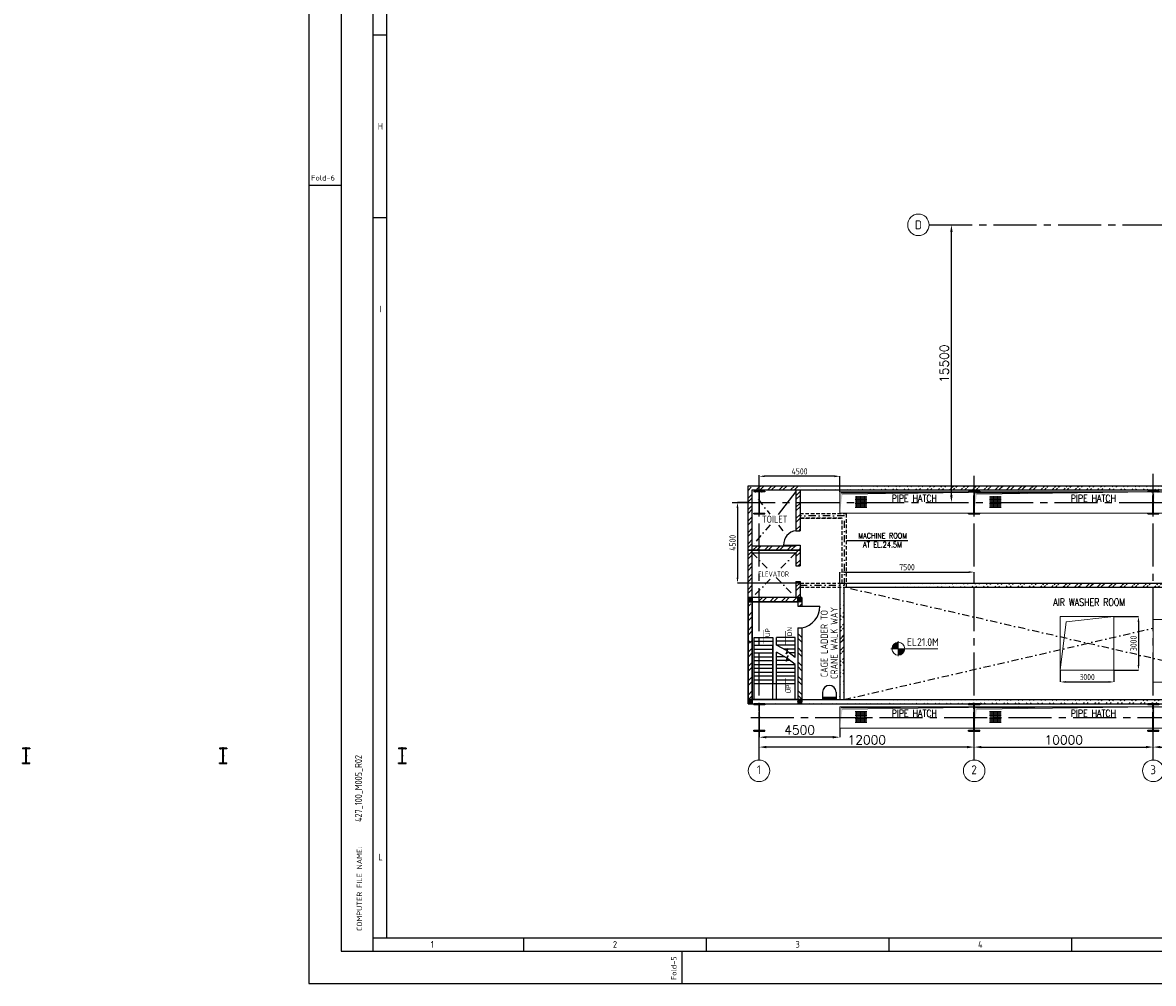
# Model space of a CAD drawing. Extents: x -287416 to 4934791, y -504132 to 1826789.
# Tile 39 of 132: x -51076 to 12071, y -183409 to -129775. Entities that reach past the tile are written whole.
import ezdxf
from ezdxf.enums import TextEntityAlignment as Align

# ---------------------------------------------------------------- set-up
doc = ezdxf.new("R2010")
doc.units = 0
doc.header["$LTSCALE"] = 800
doc.header["$MEASUREMENT"] = 0
for name, pattern in [('CENTER', [2, 1.25, -0.25, 0.25, -0.25]), ('CENTER2', [1.125, 0.75, -0.125, 0.125, -0.125]), ('CONTINOUS', [0]), ('DASHDOT', [1, 0.5, -0.25, 0, -0.25]), ('HIDDEN', [0.375, 0.25, -0.125])]:
    doc.linetypes.add(name, pattern=pattern)
doc.layers.get('0').update_dxf_attribs({"linetype": 'CONTINUOUS'})
doc.layers.get('DEFPOINTS').update_dxf_attribs({"linetype": 'CONTINUOUS'})
for name, color, linetype in [('CENTER', 2, 'CENTER'), ('COL', 1, 'CENTER'), ('EQP0', 1, 'CONTINUOUS'), ('FORMAT', 7, 'CONTINUOUS'), ('GRID', 8, 'CENTER'), ('HATCH', 9, 'CONTINUOUS'), ('REV3', 2, 'CONTINUOUS'), ('WALL', 6, 'CONTINUOUS')]:
    doc.layers.add(name, color=color, linetype=linetype)
for name, color, linetype, lineweight in [('DIM', 4, 'CONTINUOUS', 15), ('PIPE OPENING HATCH', 7, 'CONTINUOUS', 13), ('T', 3, 'CONTINUOUS', 15), ('TEXT', 3, 'CONTINUOUS', 15)]:
    doc.layers.add(name, color=color, linetype=linetype, lineweight=lineweight)
doc.styles.add('HTX11', font='O8111901')
doc.styles.add('ROMANC', font='romanc')
doc.styles.add('ROMANS', font='ISO9.shx', dxfattribs={"width": 0.8})
doc.styles.add('S1', font='SIMPLEX.SHX', dxfattribs={"height": 200})
doc.styles.add('S3', font='ROMANS1.SHX', dxfattribs={"width": 0.8})
doc.styles.get("Standard").update_dxf_attribs({"font": 'ISO9'})
doc.dimstyles.get("Standard").update_dxf_attribs({"dimtxt": 0.18, "dimasz": 0.18, "dimexe": 0.18, "dimexo": 0.0625, "dimgap": 0.09, "dimtad": 0, "dimtih": 1, "dimtoh": 1, "dimdec": 4, "dimzin": 0, "dimdsep": 46, "dimtxsty": 'Standard', "dimcen": 0.09, "dimadec": 0, "dimazin": 0, "dimtfac": 1, "dimtdec": 4, "dimtofl": 0, "dimtmove": 0, "dimatfit": 3, "dimfxl": 1, "dimtolj": 1, "dimtzin": 0, "dimarcsym": 0})
doc.dimstyles.new('STANDARD$0', dxfattribs={"dimtxt": 250, "dimasz": 200, "dimexe": 0, "dimexo": 0, "dimgap": 100, "dimtad": 1, "dimdec": 0, "dimzin": 0, "dimdsep": 46, "dimtxsty": 'S1', "dimcen": 0, "dimadec": 0, "dimazin": 0, "dimtfac": 1, "dimtdec": 0, "dimtmove": 2, "dimatfit": 3, "dimfxl": 1, "dimtolj": 1, "dimtzin": 0, "dimarcsym": 0})
pattern_1 = [(45, (-25068.97, -292027.9), (-318.198, 318.198), []), (45, (-24856.84, -292027.9), (-318.198, 318.198), [])]
pattern_2 = [(45, (-124552.498, -214992.06), (22.097087, -22.097087), [])]
pattern_3 = [(45, (-121772.498, -214992.06), (22.097087, -22.097087), [])]
pattern_4 = [(45, (-121772.507, -220682.827), (22.097087, -22.097087), [])]
pattern_5 = [(45, (-124552.507, -220682.827), (22.097087, -22.097087), [])]

# ---------------------------------------------------------------- blocks, each defined once
blk = doc.blocks.new('*D590')
at = {"layer": 'DEFPOINTS', "color": 0, "linetype": 'Continuous', "transparency": 16777216}
for p in [(793, -141064), (793, -141064), (793, -156564)]:
    blk.add_point(p, dxfattribs=at)
at = {"layer": 'DIM', "color": 4, "linetype": 'Continuous', "lineweight": -2, "transparency": 16777216}
blk.add_line((793, -156164), (793, -141464), dxfattribs=at)
at = {"layer": 'DIM', "color": 4, "linetype": 'Continuous', "transparency": 16777216}
for points in [[(726, -141464), (859, -141464), (793, -141064)], [(726, -156164), (859, -156164), (793, -156564)]]:
    blk.add_solid(points, dxfattribs=at)
at = {"layer": 'DIM', "linetype": 'Continuous', "transparency": 16777216, "insert": (393, -148814), "char_height": 500, "attachment_point": 5, "rotation": 90, "style": 'ROMANC'}
blk.add_mtext('\\A1;15500', dxfattribs=at)
blk = doc.blocks.new('*D595')
at = {"layer": 'DEFPOINTS', "color": 0, "linetype": 'Continuous', "transparency": 16777216}
for p in [(12063, -170218), (22063, -170218), (22063, -170218)]:
    blk.add_point(p, dxfattribs=at)
at = {"layer": 'DIM', "color": 4, "linetype": 'Continuous', "lineweight": -2, "transparency": 16777216}
blk.add_line((12463, -170218), (21663, -170218), dxfattribs=at)
at = {"layer": 'DIM', "color": 4, "linetype": 'Continuous', "transparency": 16777216}
for points in [[(12463, -170151), (12463, -170284), (12063, -170218)], [(21663, -170151), (21663, -170284), (22063, -170218)]]:
    blk.add_solid(points, dxfattribs=at)
at = {"layer": 'DIM', "linetype": 'Continuous', "transparency": 16777216, "insert": (17063, -169818), "char_height": 500, "attachment_point": 5, "style": 'ROMANC'}
blk.add_mtext('\\A1;10000', dxfattribs=at)
blk = doc.blocks.new('*D596')
at = {"layer": 'DEFPOINTS', "color": 0, "linetype": 'Continuous', "transparency": 16777216}
for p in [(2063, -170218), (12063, -170218), (12063, -170218)]:
    blk.add_point(p, dxfattribs=at)
at = {"layer": 'DIM', "color": 4, "linetype": 'Continuous', "lineweight": -2, "transparency": 16777216}
blk.add_line((2463, -170218), (11663, -170218), dxfattribs=at)
at = {"layer": 'DIM', "color": 4, "linetype": 'Continuous', "transparency": 16777216}
for points in [[(2463, -170151), (2463, -170284), (2063, -170218)], [(11663, -170151), (11663, -170284), (12063, -170218)]]:
    blk.add_solid(points, dxfattribs=at)
at = {"layer": 'DIM', "linetype": 'Continuous', "transparency": 16777216, "insert": (7063, -169818), "char_height": 500, "attachment_point": 5, "style": 'ROMANC'}
blk.add_mtext('\\A1;10000', dxfattribs=at)
blk = doc.blocks.new('*D597')
at = {"layer": 'DEFPOINTS', "color": 0, "linetype": 'Continuous', "transparency": 16777216}
for p in [(-9937, -170218), (-9937, -170218), (2063, -170218)]:
    blk.add_point(p, dxfattribs=at)
at = {"layer": 'DIM', "color": 4, "linetype": 'Continuous', "lineweight": -2, "transparency": 16777216}
blk.add_line((1663, -170218), (-9537, -170218), dxfattribs=at)
at = {"layer": 'DIM', "color": 4, "linetype": 'Continuous', "transparency": 16777216}
for points in [[(-9537, -170151), (-9537, -170284), (-9937, -170218)], [(1663, -170151), (1663, -170284), (2063, -170218)]]:
    blk.add_solid(points, dxfattribs=at)
at = {"layer": 'DIM', "linetype": 'Continuous', "transparency": 16777216, "insert": (-3937, -169818), "char_height": 500, "attachment_point": 5, "style": 'ROMANC'}
blk.add_mtext('\\A1;12000', dxfattribs=at)
blk = doc.blocks.new('A$C1C927E47')
at = {"layer": 'COL'}
h = blk.add_hatch(dxfattribs=at)
h.set_pattern_fill('ANSI31', color=256, scale=100, style=0)
h.paths.add_polyline_path([(16, 0), (0, 0), (0, -710), (16, -710)])
h.paths.add_polyline_path([(16, 710), (0, 710), (0, 0), (16, 0)])
h.paths.add_polyline_path([(0, 710), (-16, 710), (-16, 0), (0, 0)])
h.paths.add_polyline_path([(0, 0), (-16, 0), (-16, -710), (0, -710)])
h.paths.add_polyline_path([(-310, -710), (-310, -760), (0, -760), (0, -710)])
h.paths.add_polyline_path([(310, -760), (310, -710), (0, -710), (0, -760)])
h.paths.add_polyline_path([(310, 710), (310, 760), (0, 760), (0, 710)])
h.paths.add_polyline_path([(-310, 760), (-310, 710), (0, 710), (0, 760)])
for p, q in [((310, 760), (-310, 760)), ((-310, 760), (-310, 710)), ((310, 710), (-310, 710)), ((-16, -710), (-16, 710)), ((16, -710), (16, 710)), ((310, 760), (310, 710)), ((-310, -710), (310, -710)), ((-310, -760), (-310, -710)), ((-310, -760), (310, -760)), ((310, -760), (310, -710))]:
    blk.add_line(p, q, dxfattribs=at)
at = {"layer": 'COL', "color": 2}
for p, q in [((0, -792), (0, 792)), ((44, 0), (-44, 0)), ((44, 0), (-44, 0))]:
    blk.add_line(p, q, dxfattribs=at)
blk = doc.blocks.new('A$C14326149')
at = {"layer": 'COL'}
h = blk.add_hatch(dxfattribs=at)
h.set_pattern_fill('ANSI31', color=256, scale=100, style=0)
h.paths.add_polyline_path([(310, 640), (0, 640), (0, 600), (310, 600)])
h.paths.add_polyline_path([(0, 600), (0, 640), (-310, 640), (-310, 600)])
h.paths.add_polyline_path([(0, -640), (0, -600), (-310, -600), (-310, -640)])
h.paths.add_polyline_path([(0, -600), (0, -640), (310, -640), (310, -600)])
h.paths.add_polyline_path([(-16, 0), (0, 0), (0, 600), (-16, 600)])
h.paths.add_polyline_path([(0, 0), (16, 0), (16, 600), (0, 600)])
h.paths.add_polyline_path([(16, 0), (0, 0), (0, -600), (16, -600)])
h.paths.add_polyline_path([(-16, -600), (0, -600), (0, 0), (-16, 0)])
for p, q in [((310, 640), (-310, 640)), ((-310, 640), (-310, 600)), ((310, 640), (310, 600)), ((310, 600), (-310, 600)), ((-16, -600), (-16, 600)), ((16, -600), (16, 600)), ((-310, -600), (310, -600)), ((-310, -640), (-310, -600)), ((310, -640), (310, -600)), ((-310, -640), (310, -640))]:
    blk.add_line(p, q, dxfattribs=at)
at = {"layer": 'COL', "color": 2}
for p, q in [((0, -672), (0, 672)), ((44, 0), (-44, 0))]:
    blk.add_line(p, q, dxfattribs=at)
blk = doc.blocks.new('*D624')
at = {"layer": 'DEFPOINTS', "color": 0, "transparency": 16777216}
for p in [(2063, -160448), (-5437, -161064), (2063, -161064)]:
    blk.add_point(p, dxfattribs=at)
at = {"layer": 'DIM', "color": 9, "lineweight": -2, "transparency": 16777216}
for p, q in [((-5437, -161064), (-5437, -160448)), ((-5137, -160448), (1763, -160448)), ((2063, -161064), (2063, -160448))]:
    blk.add_line(p, q, dxfattribs=at)
at = {"layer": 'DIM', "color": 9, "transparency": 16777216}
for points in [[(-5137, -160398), (-5137, -160498), (-5437, -160448)], [(1763, -160398), (1763, -160498), (2063, -160448)]]:
    blk.add_solid(points, dxfattribs=at)
at = {"layer": 'DIM', "transparency": 16777216, "insert": (-1687, -160173), "char_height": 350, "attachment_point": 5, "style": 'ROMANS'}
blk.add_mtext('\\A1;7500', dxfattribs=at)
blk = doc.blocks.new('*X7')
at = {"color": 0}
for p, q in [((36183, 29400), (36330, 29400)), ((36226, 29425), (36330, 29425)), ((36080, 29200), (36330, 29200)), ((36081, 29225), (36330, 29225)), ((36085, 29250), (36330, 29250)), ((36092, 29275), (36330, 29275)), ((36102, 29300), (36330, 29300)), ((36115, 29325), (36330, 29325)), ((36132, 29350), (36330, 29350)), ((36154, 29375), (36330, 29375))]:
    blk.add_line(p, q, dxfattribs=at)
blk = doc.blocks.new('LL')
for p, q in [((-1136, 0), (-711, 0)), ((-711, 0), (-711, 423)), ((1493, 0), (-711, 0)), ((-711, 0), (-711, -418))]:
    blk.add_line(p, q)
for start, end in [(90, 180), (180, 270), (0, 90), (270, 0)]:
    blk.add_arc((-711, 0), 360, start, end)
at = {"xscale": 1.440000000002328, "yscale": 1.440000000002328, "zscale": 1.440000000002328}
blk.add_blockref('*X7', (-53026, -42044), dxfattribs=at)
at = {"xscale": 1.440000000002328, "yscale": 1.440000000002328, "zscale": 1.440000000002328, "rotation": 180}
blk.add_blockref('*X7', (51604, 42044), dxfattribs=at)
at = {"flags": 4}
blk.add_attdef('LEVEL', (-222, 154), '', height=432, dxfattribs=at)
blk = doc.blocks.new('*D709')
at = {"layer": 'DEFPOINTS', "color": 0, "transparency": 16777216}
for p in [(6871, -165929), (9871, -165929), (9871, -166582)]:
    blk.add_point(p, dxfattribs=at)
at = {"layer": 'DIM', "color": 9, "lineweight": -2, "transparency": 16777216}
for p, q in [((6871, -165929), (6871, -166582)), ((9871, -165929), (9871, -166582)), ((7171, -166582), (9571, -166582))]:
    blk.add_line(p, q, dxfattribs=at)
at = {"layer": 'DIM', "color": 9, "transparency": 16777216}
for points in [[(7171, -166532), (7171, -166632), (6871, -166582)], [(9571, -166532), (9571, -166632), (9871, -166582)]]:
    blk.add_solid(points, dxfattribs=at)
at = {"layer": 'DIM', "transparency": 16777216, "insert": (8371, -166307), "char_height": 350, "attachment_point": 5, "style": 'ROMANS'}
blk.add_mtext('\\A1;3000', dxfattribs=at)
blk = doc.blocks.new('*D710')
at = {"layer": 'DEFPOINTS', "color": 0, "transparency": 16777216}
for p in [(9871, -162929), (9871, -165929), (11239, -165929)]:
    blk.add_point(p, dxfattribs=at)
at = {"layer": 'DIM', "color": 9, "lineweight": -2, "transparency": 16777216}
for p, q in [((9871, -162929), (11239, -162929)), ((11239, -163229), (11239, -165629)), ((9871, -165929), (11239, -165929))]:
    blk.add_line(p, q, dxfattribs=at)
at = {"layer": 'DIM', "color": 9, "transparency": 16777216}
for points in [[(11189, -163229), (11289, -163229), (11239, -162929)], [(11189, -165629), (11289, -165629), (11239, -165929)]]:
    blk.add_solid(points, dxfattribs=at)
at = {"layer": 'DIM', "transparency": 16777216, "insert": (10964, -164429), "char_height": 350, "attachment_point": 5, "rotation": 90, "style": 'ROMANS'}
blk.add_mtext('\\A1;3000', dxfattribs=at)
blk = doc.blocks.new('*D711')
at = {"layer": 'DEFPOINTS', "color": 0, "transparency": 16777216}
for p in [(-10567, -156564), (-11154, -161064), (-7657, -161064)]:
    blk.add_point(p, dxfattribs=at)
at = {"layer": 'DIM', "color": 9, "lineweight": -2, "transparency": 16777216}
for p, q in [((-10567, -156564), (-11154, -156564)), ((-11154, -156864), (-11154, -160764)), ((-7657, -161064), (-11154, -161064))]:
    blk.add_line(p, q, dxfattribs=at)
at = {"layer": 'DIM', "color": 9, "transparency": 16777216}
for points in [[(-11204, -156864), (-11104, -156864), (-11154, -156564)], [(-11204, -160764), (-11104, -160764), (-11154, -161064)]]:
    blk.add_solid(points, dxfattribs=at)
at = {"layer": 'DIM', "transparency": 16777216, "insert": (-11429, -158814), "char_height": 350, "attachment_point": 5, "rotation": 90, "style": 'ROMANS'}
blk.add_mtext('\\A1;4500', dxfattribs=at)
blk = doc.blocks.new('A$C12696E3D')
at = {"layer": 'REV3', "linetype": 'Continuous'}
h = blk.add_hatch(dxfattribs=at)
h.set_pattern_fill('ANSI31', color=256, scale=250, angle=90, style=0)
h.set_pattern_definition(pattern_2)
h.paths.add_polyline_path([(230, 5963), (230, 5848), (0, 5848), (0, 5963)])
h = blk.add_hatch(dxfattribs=at)
h.set_pattern_fill('ANSI31', color=256, scale=250, angle=90, style=0)
h.set_pattern_definition(pattern_2)
h.paths.add_polyline_path([(230, 5848), (230, 5733), (0, 5733), (0, 5848)])
h = blk.add_hatch(dxfattribs=at)
h.set_pattern_fill('ANSI31', color=256, scale=250, angle=90, style=0)
h.set_pattern_definition(pattern_3)
h.paths.add_polyline_path([(3010, 5963), (3010, 5848), (2780, 5848), (2780, 5963)])
h = blk.add_hatch(dxfattribs=at)
h.set_pattern_fill('ANSI31', color=256, scale=250, angle=90, style=0)
h.set_pattern_definition(pattern_3)
h.paths.add_polyline_path([(3010, 5848), (3010, 5733), (2780, 5733), (2780, 5848)])
h = blk.add_hatch(dxfattribs=at)
h.set_pattern_fill('ANSI32', color=9, scale=1500, angle=90, style=0)
h.set_pattern_definition([(45, (-124552.5, -215107.06), (397.7476, -397.7476), []), (45, (-124552.5, -214841.9), (397.7476, -397.7476), [])])
h.paths.add_polyline_path([(230, 5618), (230, 3433), (0, 3433), (0, 5618)])
h = blk.add_hatch(dxfattribs=at)
h.set_pattern_fill('ANSI32', color=9, scale=1500, angle=90, style=0)
h.set_pattern_definition([(135, (23111.46, -91618.7), (-397.7476, -397.7476), []), (135, (23111.46, -91353.55), (-397.7476, -397.7476), [])])
h.paths.add_polyline_path([(3010, 4284), (3010, 213), (2780, 213), (2780, 4284)])
h = blk.add_hatch(dxfattribs=at)
h.set_pattern_fill('ANSI32', color=9, scale=1500, angle=90, style=0)
h.set_pattern_definition([(45, (-124552.5, -214742.06), (397.7476, -397.7476), []), (45, (-124552.5, -214476.9), (397.7476, -397.7476), [])])
h.paths.add_polyline_path([(230, 3548), (230, 213), (0, 213), (0, 3548)])
h = blk.add_hatch(dxfattribs=at)
h.set_pattern_fill('ANSI31', color=256, scale=250, angle=90, style=0)
h.set_pattern_definition(pattern_5)
h.paths.add_polyline_path([(230, 272), (230, 157), (0, 157), (0, 272)])
h = blk.add_hatch(dxfattribs=at)
h.set_pattern_fill('ANSI31', color=256, scale=250, angle=90, style=0)
h.set_pattern_definition(pattern_5)
h.paths.add_polyline_path([(230, 157), (230, 42), (0, 42), (0, 157)])
h = blk.add_hatch(dxfattribs=at)
h.set_pattern_fill('ANSI31', color=256, scale=250, angle=90, style=0)
h.set_pattern_definition(pattern_4)
h.paths.add_polyline_path([(3010, 272), (3010, 157), (2780, 157), (2780, 272)])
h = blk.add_hatch(dxfattribs=at)
h.set_pattern_fill('ANSI31', color=256, scale=250, angle=90, style=0)
h.set_pattern_definition(pattern_4)
h.paths.add_polyline_path([(3010, 157), (3010, 42), (2780, 42), (2780, 157)])
for p, q in [((230, 5963), (0, 5963)), ((230, 5733), (0, 5733)), ((3010, 5963), (2780, 5963)), ((3010, 5733), (2780, 5733)), ((230, 272), (0, 272)), ((230, 42), (0, 42)), ((3010, 272), (2780, 272)), ((3010, 42), (2780, 42))]:
    blk.add_line(p, q, dxfattribs=at)
at = {"layer": 'REV3', "linetype": 'Continuous', "flags": 128}
for points in [[(877, 3364, 0, 129, 0), (877, 3668, 21.5, 21.5, 0), (877, 4148, 21.5, 21.5, 0)], [(2085, 3308, 0, 129, 0), (2085, 3613, 21.5, 21.5, 0), (2085, 4092, 21.5, 21.5, 0)], [(2085, 1503, 0, 129, 0), (2085, 1199, 21.5, 21.5, 0), (2085, 719, 21.5, 21.5, 0)]]:
    blk.add_lwpolyline(points, format="xyseb", dxfattribs=at)
at = {"layer": 'WALL'}
for p, q in [((2780, 5484), (4013, 5484)), ((2780, 4284), (3010, 4284)), ((352, 272), (352, 3737)), ((352, 3737), (1382, 3737)), ((352, 3523), (1382, 3523)), ((352, 3308), (1382, 3308)), ((1382, 272), (1382, 3308)), ((1597, 3308), (1597, 3737)), ((2627, 3737), (1597, 3737)), ((2627, 3523), (1597, 3523)), ((2627, 3308), (1597, 3308)), ((2627, 2623), (2627, 3737)), ((352, 3093), (1382, 3093)), ((352, 2879), (1382, 2879)), ((352, 2664), (1382, 2664)), ((1597, 272), (1597, 2909)), ((1651, 2879), (1597, 2879)), ((2038, 2664), (1597, 2664)), ((2627, 3093), (1983, 3093)), ((2627, 2879), (2303, 2879)), ((2627, 2664), (2575, 2664)), ((352, 2449), (1382, 2449)), ((352, 2235), (1382, 2235)), ((352, 2020), (1382, 2020)), ((2341, 2449), (1597, 2449)), ((1597, 2235), (2627, 2235)), ((1597, 2020), (2627, 2020)), ((2627, 272), (2627, 2224)), ((352, 1805), (1382, 1805)), ((352, 1591), (1382, 1591)), ((352, 1376), (1382, 1376)), ((1597, 1805), (2627, 1805)), ((1597, 1591), (2627, 1591)), ((1597, 1376), (2627, 1376)), ((352, 1162), (1382, 1162)), ((1382, 1162), (1597, 1162)), ((1597, 1162), (2627, 1162))]:
    blk.add_line(p, q, dxfattribs=at)
for points in [[(0, 5963), (0, 42)], [(230, 5963), (230, 42)], [(2780, 5963), (2780, 5484)], [(3010, 5963), (3010, 5484)], [(2779, 4284), (2780, 152)], [(3010, 4284), (3010, 152)], [(1382, 3737), (1382, 1162)], [(2630, 2620), (2225, 2940), (2130, 2819), (2238, 3125), (2143, 3005), (1597, 3308)], [(2630, 2221), (2225, 2541), (2130, 2420), (2238, 2726), (2143, 2606), (1597, 2909)], [(2780, 513), (2780, 42)], [(3010, 513), (3010, 152)]]:
    blk.add_lwpolyline(points, dxfattribs=at)
for points in [[(0, 5963), (0, 5733), (2780, 5733), (2780, 5963)], [(3010, 42), (3010, 272), (0, 272), (0, 42)]]:
    blk.add_lwpolyline(points, close=True, dxfattribs=at)
blk.add_arc((2827, 5456), 1186, 278.86235, 1.37012, dxfattribs=at)
at = {"layer": 'WALL', "style": 'HTX11'}
for s, p in [('UP', (1228, 3764)), ('DN', (2453, 3809)), ('UP', (2390, 616))]:
    blk.add_text(s, height=257.6, rotation=90, dxfattribs=at).set_placement(p)
blk = doc.blocks.new('A$C731D3036')
for p, q in [((-2590.23, 26.68), (-2590.23, 1843.18)), ((-2579.11, 37.8), (-2579.11, 1816.5)), ((-2590.23, 784.85), (-2579.11, 784.85)), ((-2616.91, 660.34), (-2643.59, 660.34)), ((-2590.23, 633.66), (-2579.11, 633.66)), ((-2590.23, 37.8), (-251.24, 37.8)), ((-2465.72, 37.79), (-2465.72, 26.67)), ((-2314.53, 37.79), (-2314.53, 26.67)), ((-2163.34, 37.79), (-2163.34, 26.67)), ((-2012.15, 37.79), (-2012.15, 26.67)), ((-2334.54, 0), (-2334.54, 26.68))]:
    blk.add_line(p, q)
for points in [[(0, 1869.86), (-2643.59, 1869.86), (-2643.59, 0), (0, 0)], [(-26.68, 1843.18), (-2616.91, 1843.18), (-2616.91, 26.68), (-26.68, 26.68)]]:
    blk.add_lwpolyline(points, close=True)
for s, p in [('H', (-2584.25, 709.26)), ('I', (-2584.25, 558.07)), ('L', (-2584.25, 104.5)), ('1', (-2541.32, 32.23)), ('2', (-2390.13, 32.23)), ('3', (-2238.94, 32.23)), ('4', (-2087.75, 32.23))]:
    blk.add_text(s, height=5.56).set_placement(p, align=Align.MIDDLE)
blk.add_text('Fold-6', height=4.447).set_placement((-2641.6, 664.3))
for s, height, p in [('COMPUTER FILE NAME:', 4.4467, (-2599.41, 43.32)), ('Fold-5', 4.447, (-2339.23, 2.74))]:
    blk.add_text(s, height=height, rotation=90).set_placement(p)
blk = doc.blocks.new('*D605')
at = {"layer": 'DEFPOINTS', "color": 0, "linetype": 'Continuous', "transparency": 16777216}
for p in [(-9937, -169164), (-5437, -169164), (-9937, -169666)]:
    blk.add_point(p, dxfattribs=at)
at = {"layer": 'DIM', "linetype": 'Continuous', "lineweight": -2, "transparency": 16777216}
for p, q in [((-9937, -169164), (-9937, -169666)), ((-5437, -169164), (-5437, -169666))]:
    blk.add_line(p, q, dxfattribs=at)
at = {"layer": 'DIM', "color": 4, "linetype": 'Continuous', "lineweight": -2, "transparency": 16777216}
blk.add_line((-5837, -169666), (-9537, -169666), dxfattribs=at)
at = {"layer": 'DIM', "color": 4, "linetype": 'Continuous', "transparency": 16777216}
for points in [[(-9537, -169600), (-9537, -169733), (-9937, -169666)], [(-5837, -169600), (-5837, -169733), (-5437, -169666)]]:
    blk.add_solid(points, dxfattribs=at)
at = {"layer": 'DIM', "linetype": 'Continuous', "transparency": 16777216, "insert": (-7687, -169266), "char_height": 500, "attachment_point": 5, "style": 'ROMANC'}
blk.add_mtext('\\A1;4500', dxfattribs=at)
blk = doc.blocks.new('*D606')
at = {"layer": 'DEFPOINTS', "color": 0, "transparency": 16777216}
for p in [(-9937, -155100), (-9937, -155406), (-5437, -155964)]:
    blk.add_point(p, dxfattribs=at)
at = {"layer": 'DIM', "color": 9, "lineweight": -2, "transparency": 16777216}
for p, q in [((-9937, -155406), (-9937, -155100)), ((-5737, -155100), (-9637, -155100)), ((-5437, -155964), (-5437, -155100))]:
    blk.add_line(p, q, dxfattribs=at)
at = {"layer": 'DIM', "color": 9, "transparency": 16777216}
for points in [[(-9637, -155050), (-9637, -155150), (-9937, -155100)], [(-5737, -155050), (-5737, -155150), (-5437, -155100)]]:
    blk.add_solid(points, dxfattribs=at)
at = {"layer": 'DIM', "transparency": 16777216, "insert": (-7687, -154825), "char_height": 350, "attachment_point": 5, "style": 'ROMANS'}
blk.add_mtext('\\A1;4500', dxfattribs=at)
blk = doc.blocks.new('e row column')
at = {"layer": 'COL'}
h = blk.add_hatch(dxfattribs=at)
h.set_pattern_fill('ANSI31', color=256, scale=100, style=0)
h.paths.add_polyline_path([(-205, -385), (205, -385), (205, -425), (-205, -425)])
h.paths.add_polyline_path([(205, 425), (205, 385), (-205, 385), (-205, 425)])
edge = h.paths.add_edge_path()
edge.add_line((-16, -385), (-16, 385))
edge.add_line((16, -385), (16, 385))
for p, q in [((205, 425), (-205, 425)), ((-205, 425), (-205, 385)), ((205, 385), (-205, 385)), ((-16, -385), (-16, 385)), ((16, -385), (16, 385)), ((205, 425), (205, 385)), ((-205, -385), (205, -385)), ((-205, -425), (-205, -385)), ((-205, -425), (205, -425)), ((205, -425), (205, -385))]:
    blk.add_line(p, q, dxfattribs=at)
at = {"layer": 'COL', "color": 2}
for p, q in [((44, 0), (-44, 0)), ((0, -475), (0, 475))]:
    blk.add_line(p, q, dxfattribs=at)

msp = doc.modelspace()

# ---------------------------------------------------------------- hatches: boundary and pattern name
at = {"layer": 'DIM'}
h = msp.add_hatch(dxfattribs=at)
h.set_pattern_fill('ANSI37', color=256, scale=600, angle=45, style=0)
h.set_pattern_definition([(90, (-35115.046, -204763.67), (-75, 1e-14), []), (180, (-35115.046, -204763.67), (-1e-14, -75), [])])
h.paths.add_polyline_path([(-3932.4, -156203.8), (-4580.7, -156203.8), (-4580.7, -156870.3), (-3932.4, -156870.3)])
h = msp.add_hatch(dxfattribs=at)
h.set_pattern_fill('ANSI37', color=256, scale=600, angle=45, style=0)
h.set_pattern_definition([(90, (-27615, -204763.67), (-75, 1e-14), []), (180, (-27615, -204763.67), (-1e-14, -75), [])])
h.paths.add_polyline_path([(3567.6, -156203.8), (2919.4, -156203.8), (2919.4, -156870.3), (3567.6, -156870.3)])
h = msp.add_hatch(dxfattribs=at)
h.set_pattern_fill('ANSI37', color=256, scale=600, angle=45, style=0)
h.set_pattern_definition([(90, (-35115.046, -216763.61), (-75, 1e-14), []), (180, (-35115.046, -216763.61), (-1e-14, -75), [])])
h.paths.add_polyline_path([(-3932.4, -168203.8), (-4580.7, -168203.8), (-4580.7, -168870.2), (-3932.4, -168870.2)])
h = msp.add_hatch(dxfattribs=at)
h.set_pattern_fill('ANSI37', color=256, scale=600, angle=45, style=0)
h.set_pattern_definition([(90, (-27615, -216763.61), (-75, 1e-14), []), (180, (-27615, -216763.61), (-1e-14, -75), [])])
h.paths.add_polyline_path([(3567.6, -168203.8), (2919.4, -168203.8), (2919.4, -168870.2), (3567.6, -168870.2)])
at = {"layer": 'HATCH'}
h = msp.add_hatch(dxfattribs=at)
h.set_pattern_fill('ANSI32', color=256, scale=1200, style=0)
h.set_pattern_definition([(45, (-25068.97, -235100.6), (-318.198, 318.198), []), (45, (-24856.84, -235100.6), (-318.198, 318.198), [])])
h.paths.add_polyline_path([(-7656.9, -155624.4), (-9936.9, -155624.4), (-9936.9, -155854.4), (-7886.9, -155854.4), (-7886.9, -158139.4), (-7656.9, -158139.4)])
h.paths.add_polyline_path([(-10336.9, -155944.4), (-9936.9, -155944.4), (-9936.9, -155714.4), (-10566.9, -155714.4), (-10566.9, -159229), (-10336.9, -159229)])
h.paths.add_polyline_path([(-9936.9, -158999), (-10336.9, -158999), (-10336.9, -159229), (-9936.9, -159229)], flags=17)
h.paths.add_polyline_path([(-7656.9, -158939), (-7886.9, -158939), (-7886.9, -158999), (-9936.9, -158999), (-9936.9, -159229), (-7656.9, -159229)])
h.paths.add_polyline_path([(-7656.9, -159229), (-9936.9, -159229), (-7886.9, -159229), (-7886.9, -160093.9), (-7656.9, -160093.9)])
h.paths.add_polyline_path([(-10336.9, -159229), (-10566.9, -159229), (-10566.9, -161874), (-10336.9, -161874)])
h.paths.add_polyline_path([(-7786.9, -161874), (-7556.9, -161874), (-7556.9, -162352.6), (-7786.9, -162352.6)])
h.paths.add_polyline_path([(-7656.9, -160977.5), (-7886.9, -160977.5), (-7886.9, -161874), (-9936.9, -161874), (-9936.9, -162104), (-7656.9, -162104)])
h = msp.add_hatch(dxfattribs=at)
h.set_pattern_fill('ANSI32', color=256, scale=1200, style=0)
h.set_pattern_definition([(45, (-91715.47, -302989.07), (-318.198, 318.198), []), (45, (-91503.34, -302989.07), (-318.198, 318.198), [])])
edge = h.paths.add_edge_path()
edge.add_line((16063.1, -155625.4), (-7656.9, -155624.4))
edge.add_line((16063.1, -155852.1), (-7656.9, -155854.4))
h = msp.add_hatch(dxfattribs=at)
h.set_pattern_fill('ANSI32', color=256, scale=1200, style=0)
h.set_pattern_definition(pattern_1)
edge = h.paths.add_edge_path()
edge.add_line((-5206.9, -161294.4), (-5206.9, -167564.4))
edge.add_line((-5436.9, -161064.4), (-5436.9, -167564.4))
h = msp.add_hatch(dxfattribs=at)
h.set_pattern_fill('ANSI32', color=256, scale=1200, style=0)
h.set_pattern_definition(pattern_1)
edge = h.paths.add_edge_path()
edge.add_line((-5206.9, -161294.4), (-5206.9, -167564.4))
edge.add_line((-5436.9, -161064.4), (-5436.9, -167564.4))
h = msp.add_hatch(dxfattribs=at)
h.set_pattern_fill('ANSI32', color=256, scale=1200, style=0)
h.set_pattern_definition(pattern_1)
edge = h.paths.add_edge_path()
edge.add_line((-4206.9, -161294.4), (21948.1, -161294.4))
edge.add_line((-4436.9, -161064.4), (22178.1, -161064.4))
h = msp.add_hatch(dxfattribs=at)
h.set_pattern_fill('ANSI32', color=256, scale=1200, style=0)
h.set_pattern_definition([(45, (-25068.97, -292027.9), (-318.198, 318.198), []), (45, (-24856.84, -292027.9), (-318.198, 318.198), [])])
edge = h.paths.add_edge_path()
edge.add_line((-10336.9, -167564.8), (61947.4, -167575.6))
edge.add_line((-10566.9, -167794.4), (61947.4, -167794.2))
at = {"layer": 'PIPE OPENING HATCH', "lineweight": -2}
for points in [[(-5365.1, -156034.2), (-5436.9, -157164.4), (-5436.9, -155966.1), (4563.1, -155966.1)], [(2134.9, -156034.2), (2063.1, -157164.4), (2063.1, -155966.1), (12063.1, -155966.1)], [(12134.9, -156034.2), (12063.1, -157164.4), (12063.1, -155966.1), (22063.1, -155966.1)], [(-5365.1, -168034.1), (-5436.9, -169164.4), (-5436.9, -167966), (4563.1, -167966)], [(2134.9, -168034.1), (2063.1, -169164.4), (2063.1, -167966), (12063.1, -167966)], [(12134.9, -168034.1), (12063.1, -169164.4), (12063.1, -167966), (22063.1, -167966)]]:
    msp.add_hatch(color=1, dxfattribs=at).paths.add_polyline_path(points)
at = {"layer": 'PIPE OPENING HATCH'}
h = msp.add_hatch(color=1, dxfattribs=at)
h.paths.add_polyline_path([(-5353.4, -156564.4), (-5420.9, -156564.4), (-5420.9, -157049.5)])
h.paths.add_polyline_path([(4563.1, -155964.4), (-5420.9, -155964.4), (-5420.9, -156564.4), (-5392.9, -156564.4), (-5353.4, -156564.4), (-5289.6, -156106.2)])
h = msp.add_hatch(color=1, dxfattribs=at)
h.paths.add_polyline_path([(2146.7, -156564.4), (2079.1, -156564.4), (2079.1, -157049.5)])
h.paths.add_polyline_path([(12063.1, -155964.4), (2079.1, -155964.4), (2079.1, -156564.4), (2107.1, -156564.4), (2146.7, -156564.4), (2210.5, -156106.2)])
h = msp.add_hatch(color=1, dxfattribs=at)
h.paths.add_polyline_path([(-5353.4, -168564.4), (-5420.9, -168564.4), (-5420.9, -169049.5)])
h.paths.add_polyline_path([(4563.1, -167964.4), (-5420.9, -167964.4), (-5420.9, -168564.4), (-5392.9, -168564.4), (-5353.4, -168564.4), (-5289.6, -168106.2)])
h = msp.add_hatch(color=1, dxfattribs=at)
h.paths.add_polyline_path([(2146.7, -168564.4), (2079.1, -168564.4), (2079.1, -169049.5)])
h.paths.add_polyline_path([(12063.1, -167964.4), (2079.1, -167964.4), (2079.1, -168564.4), (2107.1, -168564.4), (2146.7, -168564.4), (2210.5, -168106.2)])

# ---------------------------------------------------------------- linework, layer by layer
at = {"layer": 'CENTER', "linetype": 'CONTINOUS'}
msp.add_line((-7886.9, -155944.4), (-8886.5, -157231.7), dxfattribs=at)
at = {"layer": 'CENTER', "linetype": 'DASHDOT'}
for p, q in [((-9995.9, -156383.5), (-9351.7, -157213.2)), ((-9329.4, -157801.9), (-10336.9, -158999)), ((-8869.7, -157833.8), (-8409.6, -158426.3)), ((-10336.9, -159374), (-9401.5, -160328.5)), ((-7886.9, -159374), (-8821.4, -160327.5)), ((-9327.1, -160843.5), (-10336.9, -161874)), ((-8990.6, -160747.8), (-7886.9, -161874)), ((22063.1, -167564.5), (-5206.9, -161294.5)), ((-5206.9, -167564.5), (12063.1, -163576.9))]:
    msp.add_line(p, q, dxfattribs=at)
msp.add_lwpolyline([(-7656.9, -161179.4), (-5186.9, -161179.4), (-5186.9, -157314.4), (-7656.9, -157314.4)], dxfattribs=at)
at = {"layer": 'DIM'}
for p, q in [((6870.5, -165929.4), (7193.4, -163225.5)), ((7193.4, -163225.5), (9870.5, -162929.4))]:
    msp.add_line(p, q, dxfattribs=at)
for points in [[(6870.5, -162929.4), (9870.5, -162929.4), (9870.5, -165929.4), (6870.5, -165929.4)], [(12063, -166590.7), (15563, -166590.7), (15563, -163090.7), (12063, -163090.7)]]:
    msp.add_lwpolyline(points, close=True, dxfattribs=at)
at = {"layer": 'EQP0'}
for p, q in [((-6400.6, -167151.4), (-6400.6, -167532.4)), ((-6400.6, -167151.4), (-6400.6, -167532.4)), ((-5650.6, -167151.4), (-5650.6, -167532.4)), ((-5650.6, -167151.4), (-5650.6, -167532.4)), ((-5650.6, -167453.9), (-6400.6, -167453.9)), ((-5650.6, -167453.9), (-6400.6, -167453.9)), ((-5650.6, -167532.4), (-6400.6, -167532.4)), ((-5650.6, -167532.4), (-6400.6, -167532.4))]:
    msp.add_line(p, q, dxfattribs=at)
msp.add_arc((-6025.6, -167151.4), 375, 0, 180, dxfattribs=at)
msp.add_arc((-6025.6, -167151.4), 375, 0, 180, dxfattribs=at)
at = {"layer": 'GRID', "linetype": 'CENTER2', "ltscale": 4}
for p, q in [((-450.2, -141064.4), (86115.6, -141064.4)), ((-9936.9, -170942.4), (-9936.9, -155031.5)), ((2063.1, -170942.4), (2063.1, -155080.8)), ((12063.1, -170942.4), (12063.1, -154965.7)), ((-11445.6, -156564.4), (86108.6, -156564.4)), ((-10415.2, -168564.4), (86155.8, -168564.3))]:
    msp.add_line(p, q, dxfattribs=at)
at = {"layer": 'PIPE OPENING HATCH', "color": 1, "lineweight": -2}
for p, q in [((4563.1, -155966.1), (-5365.1, -156034.2)), ((12063.1, -155966.1), (2134.9, -156034.2)), ((4563.1, -167966), (-5365.1, -168034.1)), ((12063.1, -167966), (2134.9, -168034.1))]:
    msp.add_line(p, q, dxfattribs=at)
at = {"layer": 'PIPE OPENING HATCH', "color": 1}
for p, q in [((-5289.6, -156106.2), (4563.1, -155964.4)), ((2210.5, -156106.2), (12063.1, -155964.4)), ((-5289.6, -168106.2), (4563.1, -167964.4)), ((2210.5, -168106.2), (12063.1, -167964.4))]:
    msp.add_line(p, q, dxfattribs=at)
for points in [[(-5436.9, -155964.4), (2063.1, -155964.4), (2063.1, -157164.4), (-5436.9, -157164.4)], [(2063.1, -155964.4), (12063.1, -155964.4), (12063.1, -157164.4), (2063.1, -157164.4)], [(12063.1, -155964.4), (22063.1, -155964.4), (22063.1, -157164.4), (12063.1, -157164.4)], [(-5436.9, -167964.4), (2063.1, -167964.4), (2063.1, -169164.4), (-5436.9, -169164.4)], [(2063.1, -167964.4), (12063.1, -167964.4), (12063.1, -169164.4), (2063.1, -169164.4)], [(12063.1, -167964.4), (22063.1, -167964.4), (22063.1, -169164.4), (12063.1, -169164.4)]]:
    msp.add_lwpolyline(points, close=True, dxfattribs=at)
at = {"layer": 'TEXT'}
for centre in [(-1050.2, -141064), (-9952.4, -171542.4), (2063.1, -171542.2), (12063.1, -171542.4)]:
    msp.add_circle(centre, 600, dxfattribs=at)
at = {"layer": 'WALL'}
for p, q in [((-10566.9, -167794.4), (-10566.9, -155714.4)), ((-10566.9, -167794.4), (-10566.9, -155714.4)), ((-10336.9, -155854.4), (16363.1, -155854.4)), ((-10336.9, -167564.4), (-10336.9, -155944.4)), ((-10336.9, -167564.4), (-10336.9, -155944.4)), ((-7886.9, -158139.4), (-7656.9, -158139.4)), ((-7886.9, -158139.4), (-7656.9, -158139.4)), ((-8586.9, -158939), (-7656.9, -158939)), ((-7886.9, -158939), (-7886.9, -158999)), ((-7886.9, -160093.9), (-7656.9, -160093.9)), ((-7886.9, -160977.5), (-7656.9, -160977.5)), ((-5436.9, -161064.4), (22178.1, -161064.4)), ((-5436.9, -161064.4), (-5436.9, -167564.4)), ((-5436.9, -161064.4), (-5436.9, -167564.4)), ((-5206.9, -161294.4), (21948.1, -161294.4)), ((-5206.9, -161294.4), (-5206.9, -167564.4)), ((-5206.9, -161294.4), (-5206.9, -167564.4)), ((-10566.9, -167794.4), (61947.4, -167794.2)), ((-10336.9, -167564.4), (61947.4, -167575.6))]:
    msp.add_line(p, q, dxfattribs=at)
at = {"layer": 'WALL', "linetype": 'HIDDEN'}
for p, q in [((-7656.9, -157439.4), (-5311.9, -157439.4)), ((2178.1, -161064.4), (11948.1, -161064.4)), ((2178.1, -161294.4), (11946.5, -161294.4))]:
    msp.add_line(p, q, dxfattribs=at)
at = {"layer": 'WALL'}
for points in [[(-7656.9, -158939), (-7656.9, -159229), (-10566.9, -159229), (-10566.9, -155624.4), (16363.1, -155624.4)], [(-7886.9, -158939), (-7886.9, -158999), (-10336.9, -158999), (-10336.9, -155854.4), (-7886.9, -155854.4), (-7886.9, -158139.4)], [(-7656.9, -155714.4), (-7656.9, -155714.4)], [(-7656.9, -155854.4), (-7656.9, -158139.4)], [(-7656.9, -160977.5), (-7656.9, -162104), (-10566.9, -162104), (-10566.9, -159229), (-7656.9, -159229), (-7656.9, -160093.9)], [(-7886.9, -160977.5), (-7886.9, -161874), (-10336.9, -161874), (-10336.9, -159374), (-7886.9, -159374), (-7886.9, -160093.9)]]:
    msp.add_lwpolyline(points, dxfattribs=at)
at = {"layer": 'WALL', "linetype": 'HIDDEN'}
for points in [[(-7656.9, -161294.4), (-5061.9, -161294.4), (-5061.9, -157189.4), (-7656.9, -157189.4)], [(-7656.9, -161064.4), (-5311.9, -161064.4), (-5311.9, -157439.4), (-7656.9, -157439.4)]]:
    msp.add_lwpolyline(points, dxfattribs=at)
at = {"layer": 'WALL'}
msp.add_arc((-7794.6, -158926.5), 792.5, 96.692566, 180.904977, dxfattribs=at)

# ---------------------------------------------------------------- block references
at = {"color": 1, "linetype": 'CONTINOUS', "lineweight": 15, "xscale": 67.46500254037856, "yscale": 67.46500254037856, "zscale": 67.46500254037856}
msp.add_blockref('A$C731D3036', (143254.7, -183408.7), dxfattribs=at)
for name, p in [('A$C12696E3D', (-10566.9, -167837)), ('e row column', (-50871, -170705.5)), ('e row column', (-39871, -170705.5)), ('e row column', (-29871, -170705.5))]:
    msp.add_blockref(name, p)
at = {"layer": 'DIM'}
for p in [(-9936.9, -156564.4), (2063.1, -156564.4), (12063.1, -156564.4)]:
    msp.add_blockref('A$C14326149', p, dxfattribs=at)
msp.add_blockref('LL', (-1464.1, -164726.8), dxfattribs=at).add_auto_attribs({'LEVEL': 'EL21.0M'})
at = {"layer": 'HATCH'}
for p in [(-9936.9, -168564.4), (2063.1, -168564.4), (12063.1, -168564.4)]:
    msp.add_blockref('A$C1C927E47', p, dxfattribs=at)

# ---------------------------------------------------------------- texts
at = {"layer": 'FORMAT', "color": 3, "style": 'ROMANS', "width": 0.8}
msp.add_text('427_100_M005_R02', height=405, rotation=90, dxfattribs=at).set_placement((-32319.9, -172527.7), align=Align.MIDDLE_CENTER)
at = {"layer": 'T', "style": 'S3', "width": 0.8}
for s, p in [('PIPE HATCH', (-2540.6, -156530.9)), ('PIPE HATCH', (7459.4, -156530.9)), ('AIR WASHER ROOM', (6487.3, -162329.6)), ('PIPE HATCH', (-2540.6, -168530.8)), ('PIPE HATCH', (7459.4, -168530.8))]:
    msp.add_text(s, height=400, dxfattribs=at).set_placement(p)
at = {"layer": 'T', "insert": (-4564.8, -158266.6), "char_height": 300, "width": 3025.285, "attachment_point": 1, "style": 'S3'}
msp.add_mtext('\\pi152.64;MACHINE ROOM \\P\\pi421.21;AT EL.24.5M', dxfattribs=at)
at = {"layer": 'TEXT', "style": 'ROMANS'}
for s, p in [('D', (-1050.2, -141064)), ('1', (-9958.3, -171483.4)), ('2', (2057.2, -171483.2)), ('3', (12057.2, -171483.4))]:
    msp.add_text(s, height=500, dxfattribs=at).set_placement(p, align=Align.MIDDLE)
at = {"layer": 'TEXT', "linetype": 'Continuous', "width": 0.8}
msp.add_text('TOILET', height=400, dxfattribs=at).set_placement((-9792.2, -157698.6))
at = {"layer": 'TEXT', "style": 'ROMANS', "width": 0.8}
msp.add_text('ELEVATOR', height=300, dxfattribs=at).set_placement((-9141.2, -160559.2), align=Align.MIDDLE)
for s, p in [('CAGE LADDER TO ', (-6309.1, -164332.5)), ('CRANE WALK WAY', (-5758.4, -164404.4))]:
    msp.add_text(s, height=400, rotation=90, dxfattribs=at).set_placement(p, align=Align.MIDDLE)

# ---------------------------------------------------------------- dimensions: what is measured, and where the dimension line sits
at = {"layer": 'DIM', "linetype": 'Continuous'}
dim = msp.add_linear_dim(base=(792.8, -141064.4), p1=(792.8, -156564.4), p2=(792.8, -141064.4), angle=90, dimstyle='STANDARD$0', override={"dimscale": 100, "dimtxt": 5, "dimasz": 4, "dimgap": 1.5, "dimtxsty": 'ROMANC', "dimclrd": 4, "dimclre": 256, "dimclrt": 256, "dimtix": 1}, dxfattribs=at)
dim.commit()
dim.dimension.update_dxf_attribs({"geometry": '*D590', "text_midpoint": (392.8, -148814.4)})
at = {"layer": 'DIM'}
for base, p1, p2, picture, middle in [((-9936.9, -155099.7), (-5436.9, -155964.4), (-9936.9, -155405.9), '*D606', (-7686.9, -154824.7)), ((2063.1, -160448.4), (-5436.9, -161064.4), (2063.1, -161064.4), '*D624', (-1686.9, -160173.4)), ((9870.5, -166582.4), (6870.5, -165929.4), (9870.5, -165929.4), '*D709', (8370.5, -166307.4))]:
    dim = msp.add_linear_dim(base=base, p1=p1, p2=p2, dimstyle='STANDARD$0', override={"dimtxt": 350, "dimasz": 300, "dimtxsty": 'ROMANS', "dimclrd": 9, "dimclre": 9, "dimclrt": 256, "dimtix": 1}, dxfattribs=at)
    dim.commit()
    dim.dimension.update_dxf_attribs({"geometry": picture, "text_midpoint": middle})
for base, p1, p2, picture, middle in [((-11154.3, -161064.4), (-10566.9, -156564.4), (-7656.9, -161064.4), '*D711', (-11429.3, -158814.4)), ((11238.5, -165929.4), (9870.5, -162929.4), (9870.5, -165929.4), '*D710', (10963.5, -164429.4))]:
    dim = msp.add_linear_dim(base=base, p1=p1, p2=p2, angle=90, dimstyle='STANDARD$0', override={"dimtxt": 350, "dimasz": 300, "dimtxsty": 'ROMANS', "dimclrd": 9, "dimclre": 9, "dimclrt": 256, "dimtix": 1}, dxfattribs=at)
    dim.commit()
    dim.dimension.update_dxf_attribs({"geometry": picture, "text_midpoint": middle})
at = {"layer": 'DIM', "linetype": 'Continuous'}
dim = msp.add_aligned_dim(p1=(-5436.9, -169164.4), p2=(-9936.9, -169164.4), distance=501.9, dimstyle='STANDARD$0', override={"dimscale": 100, "dimtxt": 5, "dimasz": 4, "dimgap": 1.5, "dimtxsty": 'ROMANC', "dimclrd": 4, "dimclre": 256, "dimclrt": 256, "dimtix": 1}, dxfattribs=at)
dim.commit()
dim.dimension.update_dxf_attribs({"geometry": '*D605', "text_midpoint": (-7686.9, -169266.2)})
for base, p1, p2, picture, middle in [((-9936.9, -170217.7), (2063.1, -170217.7), (-9936.9, -170217.7), '*D597', (-3936.9, -169817.7)), ((12063.1, -170217.7), (2063.1, -170217.7), (12063.1, -170217.7), '*D596', (7063.1, -169817.7)), ((22063.1, -170217.7), (12063.1, -170217.7), (22063.1, -170217.7), '*D595', (17063.1, -169817.7))]:
    dim = msp.add_linear_dim(base=base, p1=p1, p2=p2, dimstyle='STANDARD$0', override={"dimscale": 100, "dimtxt": 5, "dimasz": 4, "dimgap": 1.5, "dimtxsty": 'ROMANC', "dimclrd": 4, "dimclre": 256, "dimclrt": 256, "dimtix": 1}, dxfattribs=at)
    dim.commit()
    dim.dimension.update_dxf_attribs({"geometry": picture, "text_midpoint": middle})

# ---------------------------------------------------------------- leaders
at = {"layer": 'DIM'}
msp.add_leader([(-5061.9, -158688), (-1642.7, -158688)], dimstyle='Standard', override={"dimscale": 100, "dimtxt": 2, "dimasz": 2, "dimexe": 0, "dimexo": 0, "dimgap": 0.6, "dimtad": 0, "dimtih": 0, "dimtoh": 0, "dimdec": 0, "dimtxsty": 'ROMANS', "dimcen": 0, "dimclrd": 2, "dimclre": 2, "dimclrt": 2, "dimtdec": 0, "dimtix": 1, "dimtofl": 1, "dimtmove": 2, "dimfxl": 0.5}, dxfattribs=at)

doc.saveas('drawing.dxf')
